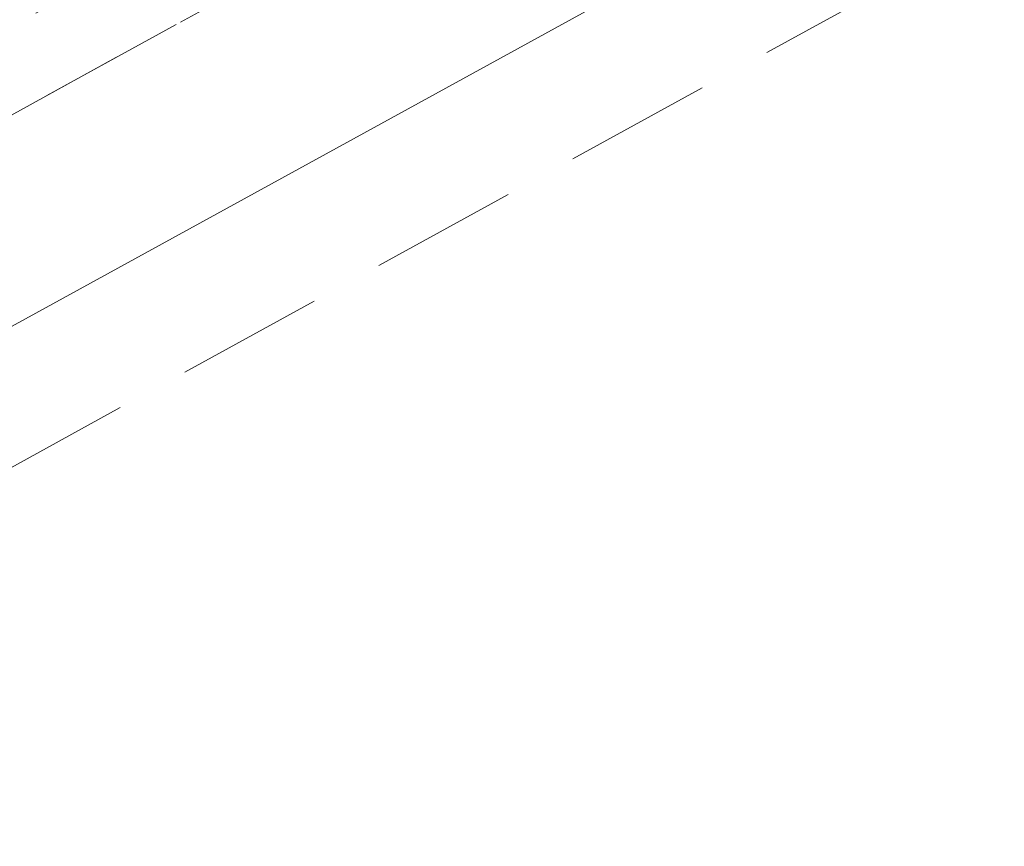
# Model space of a CAD drawing. Header units: metres. Extents: x 8440716 to 8446743, y 5883760 to 5887966.
# Tile 152 of 256: x 8442401.37 to 8442408.04, y 5885759.56 to 5885765.17. Entities that reach past the tile are written whole.
import ezdxf

# ---------------------------------------------------------------- set-up
doc = ezdxf.new("R2010")
doc.units = ezdxf.units.M
doc.header["$MEASUREMENT"] = 0
doc.linetypes.add('1.0_0.5', pattern=[1.5, 1, -0.5])
doc.linetypes.add('1.5_0.5', pattern=[2, 1.5, -0.5])
for name, color, linetype in [('chodnik', 253, 'CONTINUOUS'), ('przewód elektroenergetyczny podziemny - ob. projektowany', 253, 'CONTINUOUS'), ('przewód telekomunikacyjny podziemny', 253, 'CONTINUOUS'), ('trawnik', 253, 'CONTINUOUS')]:
    doc.layers.add(name, color=color, linetype=linetype)

msp = doc.modelspace()

# ---------------------------------------------------------------- linework, layer by layer
at = {"layer": 'chodnik', "color": 253, "linetype": '1.0_0.5', "lineweight": 18, "flags": 128}
msp.add_lwpolyline([(8442398.23, 5885762.83), (8442372.93, 5885748.87), (8442372.02, 5885749.46), (8442368.09, 5885747.26), (8442368.08, 5885746.24), (8442363.93, 5885743.94), (8442328.04, 5885724.2), (8442303.92, 5885710.92), (8442294.03, 5885705.48), (8442276.91, 5885696.15), (8442270.65, 5885692.84), (8442261.52, 5885688.13), (8442249.29, 5885682.04), (8442237.27, 5885676.4), (8442233.82, 5885674.86), (8442227.91, 5885672.18), (8442228.68, 5885670.34), (8442234.79, 5885673.06), (8442238.21, 5885674.64), (8442250.22, 5885680.25), (8442262.44, 5885686.36), (8442271.35, 5885690.96), (8442277.86, 5885694.39), (8442295.07, 5885703.76), (8442305.02, 5885709.25), (8442328.98, 5885722.44), (8442364.79, 5885742.15), (8442399.21, 5885760.98), (8442431.58, 5885778.77), (8442465.05, 5885797.22), (8442495.8, 5885814.05), (8442518.04, 5885826.35), (8442520.13, 5885827.5), (8442528.37, 5885832.06), (8442563.43, 5885851.44), (8442599.47, 5885871.24), (8442625.94, 5885885.78), (8442658.84, 5885903.89), (8442691.97, 5885922.16), (8442723.6, 5885939.55), (8442755.59, 5885957.15), (8442785.67, 5885973.69), (8442820.87, 5885992.99), (8442852.82, 5886010.6), (8442885.15, 5886028.42), (8442917.67, 5886046.28), (8442950.17, 5886064.15), (8442982.52, 5886081.96), (8443016.84, 5886100.81), (8443047.49, 5886117.63), (8443079.73, 5886135.39), (8443112.44, 5886153.39), (8443144.78, 5886171.19), (8443160.82, 5886179.99), (8443162.19, 5886180.5), (8443163.41, 5886180.72), (8443164.97, 5886180.7), (8443166.12, 5886180.47), (8443168.87, 5886179.82), (8443169.49, 5886179.73), (8443170.81, 5886179.74), (8443172.11, 5886180.07), (8443173.41, 5886180.59), (8443175.29, 5886181.7), (8443174.34, 5886182.75), (8443173.14, 5886183.92), (8443171.98, 5886184.78), (8443170.89, 5886184.19), (8443169.47, 5886183.69), (8443168.06, 5886183.45), (8443166.42, 5886183.54), (8443164.51, 5886183.65), (8443162.98, 5886183.6), (8443161.61, 5886183.38), (8443160.3, 5886182.95), (8443159.31, 5886182.54), (8443159.73, 5886181.73), (8443143.87, 5886172.95), (8443111.34, 5886155.04), (8443078.93, 5886137.17), (8443046.49, 5886119.33), (8443015.33, 5886102.26), (8442981.67, 5886083.71), (8442949, 5886065.77), (8442916.82, 5886048.03), (8442884.23, 5886030.14), (8442851.95, 5886012.33), (8442819.79, 5885994.66), (8442784.76, 5885975.43), (8442754.61, 5885958.89), (8442722.39, 5885941.13), (8442691.08, 5885923.91), (8442657.91, 5885905.62), (8442625.13, 5885887.6), (8442598.63, 5885873.01), (8442562.69, 5885853.33), (8442527.37, 5885833.89), (8442495.03, 5885816.03), (8442464.1, 5885799.05), (8442430.54, 5885780.59)], close=True, dxfattribs=at)
at = {"layer": 'przewód elektroenergetyczny podziemny - ob. projektowany', "color": 3, "linetype": '1.5_0.5', "lineweight": 18, "flags": 128}
msp.add_lwpolyline([(8442373.46, 5885749.75), (8442389.18, 5885758.36), (8442404.93, 5885767.14), (8442422.4, 5885776.87), (8442439.97, 5885786.42), (8442457.55, 5885795.98), (8442475.12, 5885805.53), (8442492.55, 5885815.32), (8442510.12, 5885824.88), (8442527.6, 5885834.61), (8442545.17, 5885844.17), (8442562.64, 5885853.9), (8442580.21, 5885863.46), (8442597.78, 5885873.01), (8442615.24, 5885882.77), (8442632.7, 5885892.51), (8442650.27, 5885902.07), (8442667.96, 5885911.8), (8442700.77, 5885929.84), (8442718.29, 5885939.48), (8442735.81, 5885949.13), (8442753.33, 5885958.77), (8442770.89, 5885968.35), (8442788.4, 5885978.02), (8442805.9, 5885987.69), (8442840.92, 5886007.03), (8442858.42, 5886016.71), (8442893.52, 5886035.88), (8442928.52, 5886055.26), (8442946.12, 5886064.75), (8442963.63, 5886074.42), (8442981.13, 5886084.1), (8442998.63, 5886093.78), (8443016.24, 5886103.26), (8443033.73, 5886112.97), (8443051.21, 5886122.69), (8443068.8, 5886132.2), (8443086.27, 5886141.93), (8443103.74, 5886151.67), (8443121.34, 5886161.18), (8443138.83, 5886170.87), (8443156.44, 5886180.36)], dxfattribs=at)
at = {"layer": 'przewód telekomunikacyjny podziemny', "color": 30, "linetype": 'Continuous', "lineweight": 18, "flags": 128}
msp.add_lwpolyline([(8442887.65, 5886030.94), (8442861.5, 5886016.55), (8442845.88, 5886007.92), (8442819.73, 5885993.62), (8442792.68, 5885978.72), (8442764.96, 5885963.37), (8442742.51, 5885951.26), (8442715.88, 5885936.68), (8442689.75, 5885922.33), (8442664.49, 5885908.48), (8442641.02, 5885895.43), (8442613.42, 5885880.21), (8442586.52, 5885865.07), (8442555.95, 5885848.53), (8442535.15, 5885836.83), (8442526.51, 5885832.17), (8442498.85, 5885816.9), (8442462.39, 5885796.89), (8442434.58, 5885781.45), (8442405.39, 5885765.33), (8442372.03, 5885747.01), (8442349.92, 5885734.78), (8442316.79, 5885717.27), (8442288.16, 5885701.78)], dxfattribs=at)
at = {"layer": 'trawnik', "color": 253, "linetype": '1.0_0.5', "lineweight": 18, "flags": 128}
msp.add_lwpolyline([(8442916.82, 5886048.03), (8442949, 5886065.77), (8442981.67, 5886083.71), (8443015.33, 5886102.26), (8443046.49, 5886119.33), (8443078.93, 5886137.17), (8443111.34, 5886155.04), (8443143.87, 5886172.95), (8443159.73, 5886181.73), (8443159.31, 5886182.54), (8443143.39, 5886173.76), (8443110.9, 5886155.85), (8443078.59, 5886138.04), (8443046.03, 5886120.16), (8443014.82, 5886103.01), (8442981.18, 5886084.55), (8442948.54, 5886066.59), (8442916.35, 5886048.87), (8442883.81, 5886030.99), (8442851.56, 5886013.23), (8442819.26, 5885995.45), (8442784.37, 5885976.3), (8442754.17, 5885959.73), (8442721.98, 5885941.97), (8442689.67, 5885924.19), (8442657.47, 5885906.45), (8442624.8, 5885888.46), (8442598.17, 5885873.84), (8442562.4, 5885854.15), (8442526.92, 5885834.71), (8442494.8, 5885816.96), (8442463.7, 5885799.91), (8442430.07, 5885781.43), (8442397.76, 5885763.64), (8442372.02, 5885749.46), (8442372.93, 5885748.87), (8442398.23, 5885762.83), (8442430.54, 5885780.59), (8442464.1, 5885799.05), (8442495.03, 5885816.03), (8442527.37, 5885833.89), (8442562.69, 5885853.33), (8442598.63, 5885873.01), (8442625.13, 5885887.6), (8442657.91, 5885905.62), (8442691.08, 5885923.91), (8442722.39, 5885941.13), (8442754.61, 5885958.89), (8442784.76, 5885975.43), (8442819.79, 5885994.66), (8442851.95, 5886012.33), (8442884.23, 5886030.14)], close=True, dxfattribs=at)

doc.saveas('drawing.dxf')
